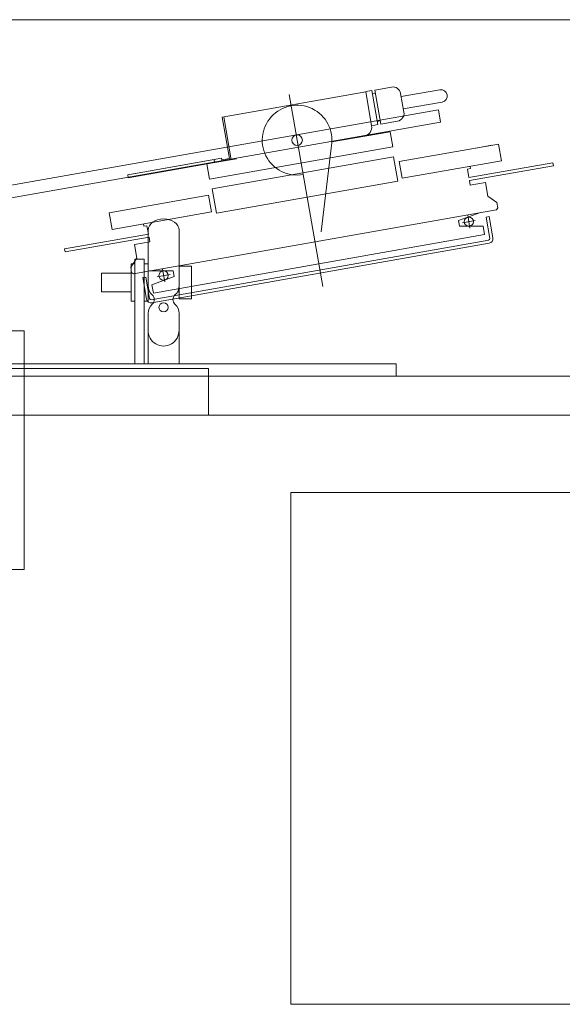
# Model space of a CAD drawing. Header units: millimetres. Extents: x 213386 to 459888, y 74252 to 208052.
# Tile 13 of 256: x 389297 to 389647, y 87222 to 87857. Entities that reach past the tile are written whole.
import ezdxf

# ---------------------------------------------------------------- set-up
doc = ezdxf.new("R2010")
doc.units = ezdxf.units.MM
for name, color, linetype, lineweight in [('NOVÁ TENKÁ', 255, 'Continuous', 0), ('TEXT_35', 255, 'Continuous', 0), ('ŽB', 255, 'Continuous', 0)]:
    doc.layers.add(name, color=color, linetype=linetype, lineweight=lineweight)

# ---------------------------------------------------------------- blocks, each defined once
blk = doc.blocks.new('ev výtah')
at = {"layer": 'NOVÁ TENKÁ'}
for p, q in [((31110.44, 11297.41), (31110.44, 12972.41)), ((31085.44, 11297.41), (31085.44, 12947.41)), ((31085.44, 11650.41), (31085.44, 11876.41)), ((31115.44, 11876.41), (31115.44, 11650.41)), ((31118.44, 11529.41), (31118.44, 11861.91)), ((30985.84, 11819.41), (30985.84, 11769.41)), ((31139.84, 11769.41), (31139.84, 11819.41)), ((31222.74, 11793.98), (31274.45, 11500.7)), ((31230.62, 11795.37), (31282.33, 11502.09)), ((30985.84, 11769.41), (31139.84, 11769.41)), ((31164.94, 11719.41), (31176.94, 11719.41)), ((31164.94, 11700.41), (31164.94, 11719.41)), ((31176.94, 11700.41), (31176.94, 11719.41)), ((31118.44, 11697.91), (31185.94, 11697.91)), ((31158.94, 11700.41), (31182.94, 11700.41)), ((31158.94, 11697.91), (31158.94, 11700.41)), ((31182.94, 11697.91), (31182.94, 11700.41)), ((31185.94, 11697.91), (31185.94, 11691.91)), ((31118.44, 11691.91), (31185.94, 11691.91)), ((31158.94, 11691.91), (31158.94, 11689.41)), ((31182.94, 11691.91), (31182.94, 11689.41)), ((31118.44, 11689.41), (31150.99, 11689.41)), ((31168.88, 11689.41), (31158.94, 11689.41)), ((31164.94, 11688.37), (31164.94, 11689.41)), ((31179.94, 11689.41), (31168.88, 11689.41)), ((31182.94, 11689.41), (31179.94, 11689.41)), ((31204.68, 11689.41), (31182.94, 11689.41)), ((31150.99, 11669.41), (31118.44, 11669.41)), ((31168.41, 11669.41), (31160.43, 11669.41)), ((31160.43, 11669.41), (31160.43, 11661.41)), ((31164.94, 11669.41), (31164.94, 11670.45)), ((31179.94, 11669.41), (31168.88, 11669.41)), ((31181.45, 11669.41), (31179.94, 11669.41)), ((31204.68, 11669.41), (31181.45, 11669.41)), ((31181.45, 11669.41), (31181.45, 11661.41)), ((31181.45, 11661.41), (31160.43, 11661.41)), ((31115.44, 11650.41), (31085.44, 11650.41)), ((31110.44, 11529.41), (31118.44, 11529.41)), ((31282.33, 11502.09), (31274.45, 11500.7))]:
    blk.add_line(p, q, dxfattribs=at)
at = {"layer": 'NOVÁ TENKÁ', "ltscale": 0.25}
for p, q in [((31190.63, 11743.01), (31192.59, 11743.35)), ((31190.63, 11743.01), (31200.18, 11688.84)), ((31192.59, 11743.35), (31202.15, 11689.19)), ((31205.13, 11712.56), (31215.97, 11714.47)), ((31216.42, 11648.55), (31205.13, 11712.56)), ((31227.25, 11650.46), (31215.97, 11714.47)), ((31176.57, 11698.9), (31177.38, 11700.05)), ((31176.57, 11698.9), (31197.24, 11581.7)), ((31177.38, 11700.05), (31180.83, 11700.66)), ((31180.83, 11700.66), (31186.62, 11696.61)), ((31186.62, 11696.61), (31195.49, 11698.17)), ((31195.49, 11698.17), (31197.22, 11688.32)), ((31240.41, 11702.54), (31238.44, 11702.19)), ((31249.12, 11641.62), (31238.44, 11702.19)), ((31251.09, 11641.97), (31240.41, 11702.54)), ((31174.08, 11692.87), (31160.29, 11690.44)), ((31160.29, 11690.44), (31174.08, 11692.87)), ((31174.43, 11690.9), (31160.64, 11688.47)), ((31174.43, 11690.9), (31160.64, 11688.47)), ((31174.43, 11690.9), (31174.08, 11692.87)), ((31174.08, 11692.87), (31174.43, 11690.9)), ((31207.21, 11692.11), (31208.69, 11692.37)), ((31207.56, 11690.14), (31207.21, 11692.11)), ((31157.86, 11686.97), (31196.24, 11469.32)), ((31196.24, 11469.32), (31157.86, 11686.97)), ((31160.22, 11685.1), (31159.83, 11687.31)), ((31159.83, 11687.31), (31160.22, 11685.1)), ((31160.22, 11685.1), (31197.81, 11471.89)), ((31160.22, 11685.1), (31197.81, 11471.89)), ((31164.12, 11686.04), (31169.53, 11686.99)), ((31164.12, 11686.04), (31182.96, 11579.19)), ((31169.53, 11686.99), (31174.74, 11672.68)), ((31178.39, 11688.56), (31178.39, 11673.32)), ((31197.22, 11688.32), (31200.18, 11688.84)), ((31202.15, 11689.19), (31207.56, 11690.14)), ((31179.57, 11680.14), (31171.3, 11678.68)), ((31176.17, 11675.27), (31174.71, 11683.54)), ((31174.74, 11672.68), (31178.39, 11673.32)), ((31215.66, 11645.37), (31231.42, 11648.15)), ((31216.42, 11648.55), (31227.25, 11650.46)), ((31231.42, 11648.15), (31252.08, 11530.96)), ((31237.53, 11649.74), (31247.38, 11651.47)), ((31237.53, 11649.74), (31258.37, 11531.56)), ((31247.38, 11651.47), (31250.77, 11632.27)), ((31236.32, 11528.18), (31215.66, 11645.37)), ((31249.12, 11641.62), (31251.09, 11641.97)), ((31250.97, 11636.87), (31250.1, 11641.8)), ((31277.74, 11640.58), (31250.16, 11635.72)), ((31250.97, 11636.87), (31277.56, 11641.56)), ((31277.56, 11641.56), (31293.88, 11548.99)), ((31292.18, 11598.45), (31168.33, 11576.61)), ((31201.8, 11472.33), (31182.96, 11579.19)), ((31217.9, 11464.51), (31197.24, 11581.7)), ((31203.52, 11577.73), (31257.49, 11571.37)), ((31261.61, 11570.78), (31268.22, 11533.29)), ((31272.77, 11541.2), (31272.07, 11545.14)), ((31272.22, 11545.17), (31293.88, 11548.99)), ((31294.73, 11545.08), (31272.77, 11541.2)), ((31293.06, 11542.75), (31292.71, 11544.72)), ((31294.73, 11545.08), (31294.03, 11549.02)), ((31295.07, 11543.11), (31273.11, 11539.23)), ((31275.02, 11528.4), (31273.11, 11539.23)), ((31275.13, 11539.59), (31274.78, 11541.56)), ((31296.98, 11532.27), (31295.07, 11543.11)), ((31258.37, 11531.56), (31268.22, 11533.29)), ((31252.08, 11530.96), (31236.32, 11528.18)), ((31238.13, 11525.45), (31248.96, 11527.36)), ((31249.41, 11461.44), (31238.13, 11525.45)), ((31260.25, 11463.35), (31248.96, 11527.36)), ((31280.82, 11524.35), (31292.93, 11526.48)), ((31290.81, 11526.11), (31295.22, 11501.1)), ((31282.93, 11524.72), (31287.34, 11499.71)), ((31207.21, 11488.52), (31210.87, 11489.17)), ((31207.21, 11473.29), (31207.21, 11488.52)), ((31216.08, 11474.85), (31210.87, 11489.17)), ((31214.31, 11483.17), (31206.03, 11481.71)), ((31210.9, 11478.3), (31209.44, 11486.57)), ((31233.69, 11481.51), (31236.64, 11482.03)), ((31235.42, 11471.66), (31233.69, 11481.51)), ((31236.64, 11482.03), (31246.19, 11427.87)), ((31238.61, 11482.38), (31244.03, 11483.33)), ((31238.61, 11482.38), (31248.16, 11428.22)), ((31244.38, 11481.37), (31244.03, 11483.33)), ((31244.38, 11481.37), (31245.85, 11481.63)), ((31259.46, 11467.78), (31257.9, 11476.64)), ((31197.81, 11471.89), (31198.2, 11469.67)), ((31197.81, 11471.89), (31198.2, 11469.67)), ((31213.15, 11471.29), (31199.36, 11468.86)), ((31199.36, 11468.86), (31213.15, 11471.29)), ((31213.5, 11469.32), (31199.71, 11466.89)), ((31213.5, 11469.32), (31199.71, 11466.89)), ((31201.8, 11472.33), (31207.21, 11473.29)), ((31213.15, 11471.29), (31213.5, 11469.32)), ((31213.15, 11471.29), (31213.5, 11469.32)), ((31222.51, 11464.31), (31226.56, 11470.1)), ((31226.56, 11470.1), (31235.42, 11471.66)), ((31217.9, 11464.51), (31219.06, 11463.7)), ((31219.06, 11463.7), (31222.51, 11464.31)), ((31249.41, 11461.44), (31260.25, 11463.35)), ((31246.19, 11427.87), (31248.16, 11428.22))]:
    blk.add_line(p, q, dxfattribs=at)
for points in [[(31238.44, 11702.19), (31240.41, 11702.54), (31250.22, 11646.89), (31248.25, 11646.55), (31247.38, 11651.47)], [(31251.09, 11641.97), (31249.12, 11641.62), (31248.25, 11646.55), (31250.22, 11646.89)]]:
    blk.add_lwpolyline(points, close=True, dxfattribs=at)
at = {"layer": 'NOVÁ TENKÁ', "linetype": 'Continuous'}
blk.add_lwpolyline([(31035.44, 11347.41), (30705.44, 11347.41), (30705.44, 11597.41), (31035.44, 11597.41)], close=True, dxfattribs=at)
at = {"layer": 'NOVÁ TENKÁ'}
blk.add_circle((31154.93, 11679.41), 3, dxfattribs=at)
at = {"layer": 'NOVÁ TENKÁ', "ltscale": 0.25}
for centre, radius in [((31175.44, 11679.41), 3), ((31262.73, 11593.25), 3.4), ((31210.17, 11482.44), 3)]:
    blk.add_circle(centre, radius, dxfattribs=at)
for centre, radius, start, end in [((31160.81, 11687.49), 3, 100, 190), ((31160.81, 11687.49), 3, 100, 190), ((31160.81, 11687.49), 1, 100, 190), ((31160.81, 11687.49), 1, 100, 190), ((31262.73, 11593.25), 22.5, 256.54231, 190), ((31271.18, 11551.08), 6, 190, 280), ((31292.06, 11531.41), 5, 280, 10), ((31279.95, 11529.27), 5, 190, 280), ((31291.28, 11500.4), 4, 190, 10), ((31199.19, 11469.84), 3, 190, 280), ((31199.19, 11469.84), 3, 190, 280), ((31199.19, 11469.84), 1, 190, 280), ((31199.19, 11469.84), 1, 190, 280)]:
    blk.add_arc(centre, radius, start, end, dxfattribs=at)
at = {"layer": 'NOVÁ TENKÁ'}
for centre, radius, start, end in [((31150.99, 11681.41), 8, 41.81031, 90), ((31159.94, 11689.41), 4, 221.81031, 318.18969), ((31168.88, 11681.41), 8, 90, 138.18969), ((31150.99, 11677.41), 8, 270, 318.18969), ((31159.94, 11669.41), 4, 41.81031, 138.18969), ((31168.88, 11677.41), 8, 221.81031, 270)]:
    blk.add_arc(centre, radius, start, end, dxfattribs=at)
for centre, major_axis, ratio, start_param, end_param in [((31140.31, 11679.41), (-10.37, 0), 0.964205, 4.712389, 7.853982), ((31204.68, 11679.41), (0, 10), 0.72542, 3.141593, 6.283185)]:
    blk.add_ellipse(centre, major_axis=major_axis, ratio=ratio, start_param=start_param, end_param=end_param, dxfattribs=at)

msp = doc.modelspace()

# ---------------------------------------------------------------- linework, layer by layer
at = {"layer": 'ŽB'}
msp.add_line((387876.638, 87857.154), (389976.638, 87857.154), dxfattribs=at)

# ---------------------------------------------------------------- block references
at = {"layer": 'TEXT_35', "rotation": 90}
msp.add_blockref('ev výtah', (401069.045, 56516.715), dxfattribs=at)

doc.saveas('drawing.dxf')
